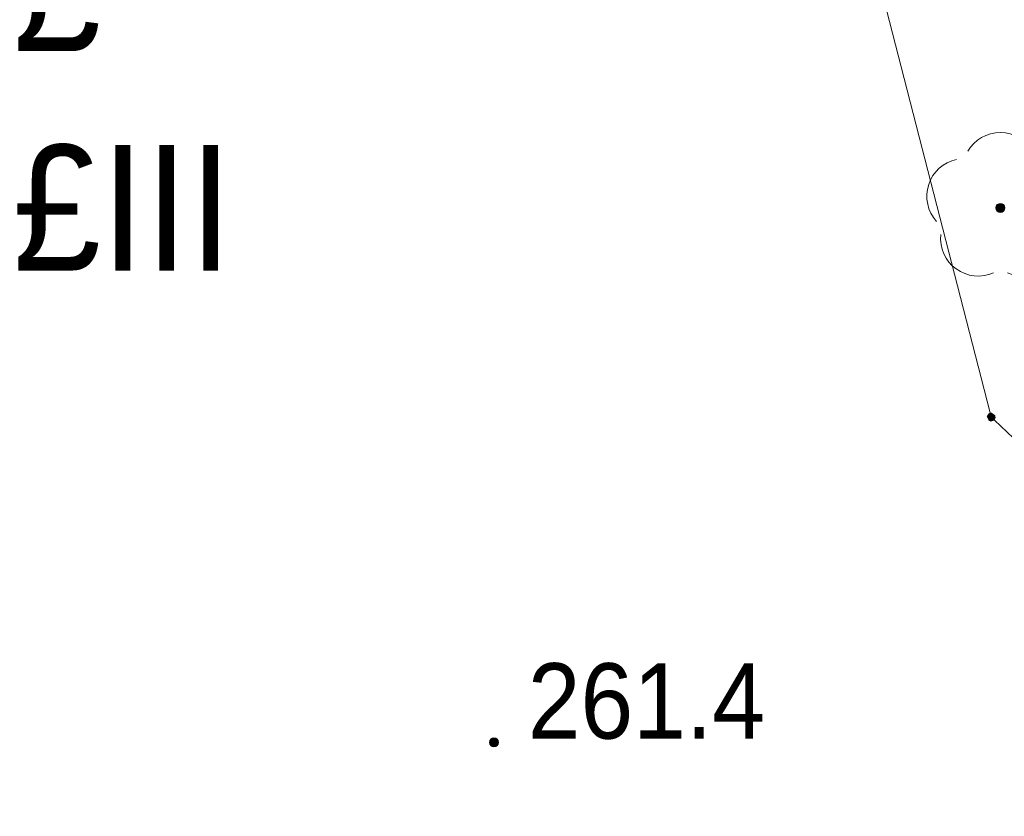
# Model space of a CAD drawing. Header units: millimetres. Extents: x -188930 to 271134, y -158090 to 283816.
# Tile 9 of 256: x -64467 to -54676, y 42200 to 50124. Entities that reach past the tile are written whole.
import ezdxf

# ---------------------------------------------------------------- set-up
doc = ezdxf.new("R2010")
doc.units = ezdxf.units.MM
for name, color, linetype, lineweight in [('203-Punkt załamania granicy działki nie stabilizowany', 7, 'Continuous', 9), ('209-Opis konturu klasyfikacyjnego-1', 94, 'Continuous', 9), ('210-Oznaczenie użytku-1', 94, 'Continuous', 9), ('25_2021_Modlnica_staw_dz223_mdcp_19042022_dwg-1', 7, 'Continuous', 9), ('EDZPD_219-2', 94, 'Continuous', 9), ('SZZPZ_922', 7, 'Continuous', 9), ('SZZPZ_922-1', 94, 'Continuous', 9), ('WWRPP_801', 7, 'Continuous', 9)]:
    doc.layers.add(name, color=color, linetype=linetype, lineweight=lineweight)
doc.styles.add('Arial_10', font='arial.ttf', dxfattribs={"width": 0.9, "height": 750})
doc.styles.add('Arial_15', font='arial.ttf', dxfattribs={"width": 0.9, "height": 1250})

# ---------------------------------------------------------------- blocks, each defined once
blk = doc.blocks.new('25_2021_Modlnica_staw_dz223_mdcp_19042022_dwg_203-1961430-PZT-dwg')
at = {"layer": '203-Punkt załamania granicy działki nie stabilizowany'}
blk.add_hatch(color=256, dxfattribs=at).paths.add_polyline_path([(-37, -448), (305, -331), (444, -74), (396, 174), (37, 448), (-246, 377), (-444, 74), (-246, -357)])
blk = doc.blocks.new('25_2021_Modlnica_staw_dz223_mdcp_19042022_dwg_922_42-1961504-PZT-dwg')
at = {"layer": 'SZZPZ_922'}
blk.add_hatch(color=256, dxfattribs=at).paths.add_polyline_path([(-11.6, -43.5), (22.5, -39), (31.8, -31.8), (45, 0), (43.5, 11.6), (31.8, 31.8), (0, 45), (-11.6, 43.5), (-31.8, 31.8), (-43.5, 11.6), (-43.5, -11.6), (-31.8, -31.8), (-19.4, -39)])
at = {"layer": 'SZZPZ_922-1'}
blk.add_circle((0, 0), 45, dxfattribs=at)
for centre, start, end in [((0, 375), 30.14713, 149.85287), ((-356.6, 115.9), 102.14713, 221.85287), ((356.6, 115.9), 318.14713, 77.85287), ((-220.4, -303.4), 174.14717, 293.85287), ((220.4, -303.4), 246.14713, 5.85287)]:
    blk.add_arc(centre, 375, start, end, dxfattribs=at)
blk = doc.blocks.new('25_2021_Modlnica_staw_dz223_mdcp_19042022_dwg_140_6-1961597-PZT-dwg')
at = {"layer": 'WWRPP_801'}
blk.add_hatch(color=256, dxfattribs=at).paths.add_polyline_path([(-11.6, -43.5), (22.5, -39), (31.8, -31.8), (45, 0), (43.5, 11.6), (31.8, 31.8), (0, 45), (-11.6, 43.5), (-31.8, 31.8), (-43.5, 11.6), (-43.5, -11.6), (-31.8, -31.8), (-19.4, -39)])
blk.add_circle((0, 0), 45, dxfattribs=at)
blk = doc.blocks.new('25_2021_Modlnica_staw_dz223_mdcp_19042022_dwg-1821906-PZT-dwg')
at = {"layer": 'EDZPD_219-2'}
for p, q in [((-7500172.2, 2275578.1), (-7494567.6, 2301851.8)), ((-7498208.6, 2270119), (-7500165.8, 2275494.5))]:
    blk.add_line(p, q, dxfattribs=at)
at = {"layer": 'EDZPD_219-2', "flags": 128}
blk.add_lwpolyline([(-7500167.7, 2275499.7), (-7500181.1, 2275536.4), (-7500172.2, 2275578.1)], dxfattribs=at)
at = {"rotation": 333.5405744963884}
for name, p in [('25_2021_Modlnica_staw_dz223_mdcp_19042022_dwg_922_42-1961504-PZT-dwg', (-7499171.5, 2277358.5)), ('25_2021_Modlnica_staw_dz223_mdcp_19042022_dwg_140_6-1961597-PZT-dwg', (-7506049.9, 2274842.7))]:
    blk.add_blockref(name, p, dxfattribs=at)
at = {"xscale": 0.1, "yscale": 0.1, "zscale": 0.1, "rotation": 333.5405744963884}
blk.add_blockref('25_2021_Modlnica_staw_dz223_mdcp_19042022_dwg_203-1961430-PZT-dwg', (-7500181.1, 2275536.4), dxfattribs=at)
at = {"layer": '209-Opis konturu klasyfikacyjnego-1', "insert": (-7507683.5, 2282294.8), "char_height": 1250, "width": 7988.566, "attachment_point": 1, "rotation": 333.54057, "line_spacing_factor": 0.941778, "style": 'Arial_15'}
blk.add_mtext('%%163III', dxfattribs=at)
at = {"layer": '210-Oznaczenie użytku-1', "insert": (-7506710.9, 2284248.8), "char_height": 1250, "width": 6427.582, "attachment_point": 1, "rotation": 333.54057, "line_spacing_factor": 0.941778, "style": 'Arial_15'}
blk.add_mtext('%%163', dxfattribs=at)
at = {"layer": 'WWRPP_801', "insert": (-7505398, 2275397.9), "char_height": 750, "width": 2809.724, "attachment_point": 1, "rotation": 333.54057, "line_spacing_factor": 0.941778, "style": 'Arial_10'}
blk.add_mtext('261.4', dxfattribs=at)

msp = doc.modelspace()

# ---------------------------------------------------------------- block references
at = {"layer": '25_2021_Modlnica_staw_dz223_mdcp_19042022_dwg-1', "rotation": 26.45942550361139}
msp.add_blockref('25_2021_Modlnica_staw_dz223_mdcp_19042022_dwg-1821906-PZT-dwg', (7673628.9, 1350807), dxfattribs=at)

doc.saveas('drawing.dxf')
